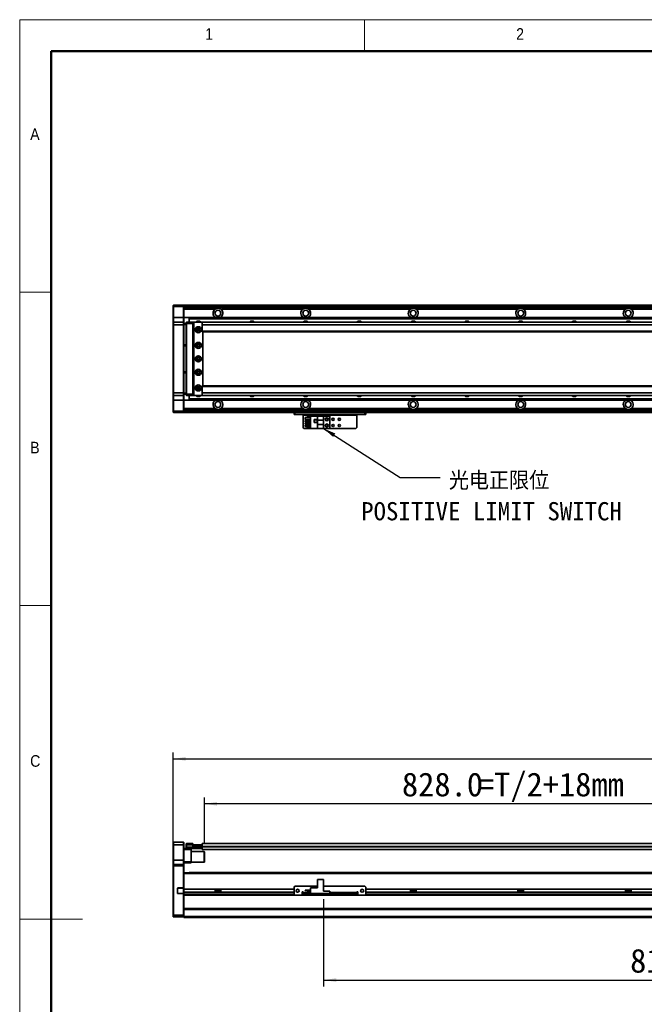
# Model space of a CAD drawing. Header units: millimetres. Extents: x 35 to 2905, y 35 to 2044.
# Tile 2 of 7: x 35 to 732, y 944 to 2044. Entities that reach past the tile are written whole.
import ezdxf

# ---------------------------------------------------------------- set-up
doc = ezdxf.new("R2010")
doc.units = ezdxf.units.MM
doc.header["$LTSCALE"] = 7
doc.layers.add('黑色实线', color=7, linetype='Continuous')
doc.styles.add('SLDTEXTSTYLE1', font='Gothic.ttf', dxfattribs={"width": 0.913})
doc.styles.add('SLDTEXTSTYLE8', font='txt')
doc.styles.add('SLDTEXTSTYLE9', font='txt', dxfattribs={"bigfont": 'bigfont'})
doc.dimstyles.new('SLDDIMSTYLE2', dxfattribs={"dimtxt": 0.18, "dimasz": 14, "dimexe": 0, "dimexo": 0.0625, "dimgap": 0, "dimtad": 0, "dimtih": 1, "dimtoh": 1, "dimdec": 0, "dimrnd": 1e-09, "dimzin": 0, "dimdsep": 46, "dimtxsty": 'Standard', "dimsah": 1, "dimcen": 0.09, "dimadec": 0, "dimazin": 0, "dimtfac": 14, "dimtdec": 0, "dimtofl": 0, "dimtmove": 0, "dimatfit": 3, "dimfxl": 0, "dimfrac": 2, "dimtolj": 1, "dimtzin": 0, "dimarcsym": 0})
doc.dimstyles.new('SLDDIMSTYLE5', dxfattribs={"dimtxt": 26.6, "dimasz": 14, "dimexe": 0, "dimexo": 0.0625, "dimgap": 6.65, "dimtad": 2, "dimdec": 1, "dimrnd": 1e-09, "dimzin": 4, "dimdsep": 46, "dimtxsty": 'SLDTEXTSTYLE8', "dimsah": 1, "dimcen": 0.09, "dimadec": 0, "dimazin": 1, "dimtfac": 1, "dimtdec": 1, "dimtofl": 0, "dimtmove": 0, "dimatfit": 3, "dimfxl": 0, "dimfrac": 2, "dimtolj": 1, "dimtzin": 12, "dimarcsym": 0})

# ---------------------------------------------------------------- blocks, each defined once
blk = doc.blocks.new('SW_NOTE_7')
at = {"layer": '黑色实线', "color": 0, "attachment_point": 2}
for s, insert, char_height, style in [('光电正限位', (65.9, 6.5), 20.37, 'SLDTEXTSTYLE9'), ('POSITIVE LIMIT SWITCH', (57.5, -27.6), 20.373, 'SLDTEXTSTYLE8')]:
    blk.add_mtext(s, dxfattribs=dict(at, insert=insert, char_height=char_height, style=style))
blk = doc.blocks.new('_D_14')
at = {"layer": '黑色实线'}
for p, q in [((206.3, 1107.7), (206.3, 1225.4)), ((2182.3, 1107.7), (2182.3, 1225.4)), ((206.3, 1218.4), (2182.3, 1218.4))]:
    blk.add_line(p, q, dxfattribs=at)
for points in [[(206.3, 1218.4), (220.3, 1216.3), (220.3, 1220.5)], [(2182.3, 1218.4), (2168.3, 1220.5), (2168.3, 1216.3)]]:
    blk.add_solid(points, dxfattribs=at)
at = {"layer": '黑色实线', "insert": (1126.1, 1253.3), "char_height": 26.6, "attachment_point": 1, "style": 'SLDTEXTSTYLE8'}
blk.add_mtext('1976.0', dxfattribs=at)
blk = doc.blocks.new('_D_15')
at = {"layer": '黑色实线'}
for p, q in [((241.3, 1123.4), (241.3, 1175.2)), ((1069.3, 1168.2), (241.3, 1168.2)), ((1069.3, 1130.2), (1069.3, 1175.2))]:
    blk.add_line(p, q, dxfattribs=at)
for points in [[(241.3, 1168.2), (255.3, 1166.1), (255.3, 1170.3)], [(1069.3, 1168.2), (1055.3, 1170.3), (1055.3, 1166.1)]]:
    blk.add_solid(points, dxfattribs=at)
at = {"layer": '黑色实线', "char_height": 26.6, "attachment_point": 1, "style": 'SLDTEXTSTYLE8'}
for s, insert in [('828.0', (461.7, 1203.1)), ('=T/2+18mm', (546.5, 1203.1))]:
    blk.add_mtext(s, dxfattribs=dict(at, insert=insert))
blk = doc.blocks.new('_D_18')
at = {"layer": '黑色实线'}
for p, q in [((1184.3, 1069.4), (1184.3, 964.3)), ((374.3, 1061.7), (374.3, 964.3)), ((374.3, 971.3), (1184.3, 971.3))]:
    blk.add_line(p, q, dxfattribs=at)
for points in [[(374.3, 971.3), (388.3, 969.2), (388.3, 973.4)], [(1184.3, 971.3), (1170.3, 973.4), (1170.3, 969.2)]]:
    blk.add_solid(points, dxfattribs=at)
at = {"layer": '黑色实线', "insert": (716.4, 1006.2), "char_height": 26.6, "attachment_point": 1, "style": 'SLDTEXTSTYLE8'}
blk.add_mtext('810.0', dxfattribs=at)

msp = doc.modelspace()

# ---------------------------------------------------------------- linework, layer by layer
at = {"color": 7, "linetype": 'Continuous', "lineweight": 18}
for p, q in [((2905, 2044), (35, 2044)), ((35, 2044), (35, 35)), ((420, 2009), (420, 2044)), ((70, 2009), (2870, 2009)), ((70, 2009), (70, 70)), ((70, 1739.5), (35, 1739.5)), ((35, 1389.5), (70, 1389.5)), ((35, 1039.5), (105, 1039.5))]:
    msp.add_line(p, q, dxfattribs=at)
at = {"color": 7, "linetype": 'Continuous', "lineweight": 50}
for p, q in [((2870, 2009), (70, 2009)), ((70, 2009), (70, 70))]:
    msp.add_line(p, q, dxfattribs=at)
at = {"color": 7, "linetype": 'Continuous', "lineweight": 35}
for p, q in [((206.28, 1724.9), (206.58, 1725.2)), ((206.28, 1723.7), (206.28, 1724.9)), ((206.28, 1723.7), (206.58, 1723.7)), ((206.28, 1711.2), (206.28, 1723.7)), ((206.58, 1725.2), (206.58, 1723.7)), ((206.58, 1725.2), (217.98, 1725.2)), ((217.98, 1723.7), (206.58, 1723.7)), ((206.58, 1723.7), (206.58, 1711.2)), ((217.98, 1723.7), (217.98, 1725.2)), ((217.98, 1725.2), (218.28, 1724.9)), ((217.98, 1723.7), (218.28, 1723.7)), ((217.98, 1711.2), (217.98, 1723.7)), ((1095.28, 1725.2), (218.28, 1725.2)), ((218.28, 1725.2), (218.28, 1724.9)), ((218.28, 1724.9), (218.28, 1723.7)), ((1095.28, 1724.7), (218.28, 1724.7)), ((218.28, 1723.7), (218.28, 1711.2)), ((1095.28, 1722.69), (218.28, 1722.69)), ((253.11, 1720.69), (218.28, 1720.69)), ((351.11, 1720.69), (260.91, 1720.69)), ((260.91, 1719.17), (260.91, 1720.69)), ((334.28, 1725), (1095.28, 1725)), ((334.28, 1725), (334.28, 1724.8)), ((334.28, 1724.8), (1095.28, 1724.8)), ((334.28, 1724.7), (334.28, 1724.8)), ((471.11, 1720.69), (357.45, 1720.69)), ((591.11, 1720.69), (477.45, 1720.69)), ((711.11, 1720.69), (597.45, 1720.69)), ((831.11, 1720.69), (717.45, 1720.69)), ((206.28, 1711.2), (206.58, 1711.2)), ((206.28, 1705.9), (206.28, 1711.2)), ((206.58, 1706.2), (206.28, 1705.9)), ((206.28, 1703.2), (206.28, 1705.9)), ((206.58, 1711.2), (206.58, 1706.2)), ((217.98, 1711.2), (206.58, 1711.2)), ((206.58, 1706.2), (206.58, 1703.2)), ((206.58, 1706.2), (217.98, 1706.2)), ((217.98, 1706.2), (217.98, 1711.2)), ((217.98, 1711.2), (218.28, 1711.2)), ((217.98, 1703.2), (217.98, 1706.2)), ((217.98, 1706.2), (218.28, 1705.9)), ((218.28, 1711.2), (218.28, 1705.9)), ((224.28, 1711.19), (218.28, 1711.19)), ((218.28, 1705.9), (218.28, 1703.2)), ((218.28, 1704.7), (220.78, 1704.7)), ((220.78, 1705.9), (221.08, 1706.2)), ((220.78, 1704.7), (220.78, 1705.9)), ((220.78, 1625.7), (220.78, 1704.7)), ((220.78, 1704.7), (221.08, 1704.7)), ((221.08, 1706.2), (221.08, 1704.7)), ((221.08, 1706.2), (228.28, 1706.2)), ((221.08, 1704.7), (221.08, 1625.7)), ((228.28, 1704.7), (221.08, 1704.7)), ((224.28, 1711.19), (1069.28, 1711.19)), ((224.28, 1711.19), (224.28, 1710.9)), ((224.28, 1710.9), (1069.28, 1710.9)), ((224.28, 1710.9), (224.28, 1710)), ((224.28, 1710), (224.28, 1709.71)), ((224.28, 1710), (1069.28, 1710)), ((224.28, 1709.71), (1069.28, 1709.71)), ((224.28, 1709.71), (224.28, 1706.2)), ((228.28, 1706.2), (228.28, 1704.7)), ((228.28, 1706.2), (229.78, 1706.2)), ((229.48, 1705.9), (228.28, 1705.9)), ((228.28, 1704.7), (228.28, 1625.7)), ((229.78, 1706.2), (229.28, 1705.7)), ((229.28, 1705.7), (229.28, 1624.7)), ((238.78, 1706.2), (229.78, 1706.2)), ((239.28, 1705.7), (238.78, 1706.2)), ((2149.78, 1706.2), (238.78, 1706.2)), ((238.78, 1705.56), (238.78, 1703.2)), ((239.28, 1705.56), (239.28, 1705.7)), ((206.58, 1703.2), (206.28, 1703.2)), ((206.28, 1627.2), (206.28, 1703.2)), ((217.98, 1703.2), (206.58, 1703.2)), ((206.58, 1703.2), (206.58, 1627.2)), ((217.98, 1703.2), (218.28, 1703.2)), ((217.98, 1627.2), (217.98, 1703.2)), ((220.78, 1703.7), (218.28, 1703.7)), ((218.28, 1703.2), (218.28, 1627.2)), ((229.28, 1704.2), (228.78, 1704.2)), ((228.78, 1704.2), (228.78, 1626.2)), ((235.42, 1698.2), (233.13, 1698.2)), ((2149.78, 1703.2), (238.78, 1703.2)), ((238.78, 1703.2), (238.78, 1696.2)), ((2149.78, 1696.2), (238.78, 1696.2)), ((238.78, 1696.2), (238.78, 1695.2)), ((238.78, 1695.2), (2149.78, 1695.2)), ((239.28, 1635.2), (239.28, 1695.2)), ((218.28, 1680.7), (220.78, 1680.7)), ((220.78, 1679.7), (218.28, 1679.7)), ((218.28, 1650.7), (220.78, 1650.7)), ((220.78, 1649.7), (218.28, 1649.7)), ((233.13, 1632.2), (235.42, 1632.2)), ((2149.78, 1635.2), (238.78, 1635.2)), ((238.78, 1635.2), (238.78, 1634.2)), ((2149.78, 1634.2), (238.78, 1634.2)), ((238.78, 1634.2), (238.78, 1627.2)), ((206.58, 1627.2), (206.28, 1627.2)), ((206.28, 1624.5), (206.28, 1627.2)), ((206.58, 1624.2), (206.28, 1624.5)), ((206.28, 1619.2), (206.28, 1624.5)), ((206.58, 1619.2), (206.28, 1619.2)), ((206.28, 1606.7), (206.28, 1619.2)), ((206.58, 1627.2), (217.98, 1627.2)), ((206.58, 1627.2), (206.58, 1624.2)), ((217.98, 1624.2), (206.58, 1624.2)), ((206.58, 1624.2), (206.58, 1619.2)), ((217.98, 1619.2), (206.58, 1619.2)), ((206.58, 1619.2), (206.58, 1606.7)), ((217.98, 1627.2), (218.28, 1627.2)), ((217.98, 1624.2), (217.98, 1627.2)), ((217.98, 1624.2), (218.28, 1624.5)), ((217.98, 1619.2), (217.98, 1624.2)), ((218.28, 1619.2), (217.98, 1619.2)), ((217.98, 1606.7), (217.98, 1619.2)), ((218.28, 1627.2), (218.28, 1624.5)), ((218.28, 1626.7), (220.78, 1626.7)), ((220.78, 1625.7), (218.28, 1625.7)), ((218.28, 1624.5), (218.28, 1619.2)), ((218.28, 1619.2), (218.28, 1606.7)), ((224.28, 1619.2), (218.28, 1619.2)), ((220.78, 1625.7), (221.08, 1625.7)), ((220.78, 1624.5), (220.78, 1625.7)), ((220.78, 1624.5), (221.08, 1624.2)), ((221.08, 1625.7), (228.28, 1625.7)), ((221.08, 1625.7), (221.08, 1624.2)), ((228.28, 1624.2), (221.08, 1624.2)), ((224.28, 1624.2), (224.28, 1620.69)), ((224.28, 1620.69), (1069.28, 1620.69)), ((224.28, 1620.69), (224.28, 1620.4)), ((224.28, 1620.4), (1069.28, 1620.4)), ((224.28, 1620.4), (224.28, 1619.5)), ((224.28, 1619.5), (1069.28, 1619.5)), ((224.28, 1619.5), (224.28, 1619.2)), ((224.28, 1619.2), (1069.28, 1619.2)), ((228.28, 1625.7), (228.28, 1624.2)), ((228.28, 1624.5), (229.48, 1624.5)), ((229.78, 1624.2), (228.28, 1624.2)), ((228.78, 1626.2), (229.28, 1626.2)), ((229.28, 1624.7), (229.78, 1624.2)), ((229.78, 1624.2), (238.78, 1624.2)), ((2149.78, 1627.2), (238.78, 1627.2)), ((238.78, 1627.2), (238.78, 1624.84)), ((238.78, 1624.2), (239.28, 1624.7)), ((2149.78, 1624.2), (238.78, 1624.2)), ((239.28, 1624.7), (239.28, 1624.84)), ((206.58, 1606.7), (206.28, 1606.7)), ((206.28, 1605.5), (206.28, 1606.7)), ((206.58, 1606.7), (217.98, 1606.7)), ((206.58, 1606.7), (206.58, 1605.2)), ((218.28, 1606.7), (217.98, 1606.7)), ((217.98, 1605.2), (217.98, 1606.7)), ((253.11, 1609.7), (218.28, 1609.7)), ((1184.28, 1607.7), (218.28, 1607.7)), ((218.28, 1606.7), (218.28, 1605.5)), ((351.11, 1609.7), (259.45, 1609.7)), ((471.11, 1609.7), (357.45, 1609.7)), ((591.11, 1609.7), (477.45, 1609.7)), ((711.11, 1609.7), (597.45, 1609.7)), ((831.11, 1609.7), (717.45, 1609.7)), ((206.58, 1605.2), (206.28, 1605.5)), ((217.98, 1605.2), (206.58, 1605.2)), ((218.28, 1605.5), (217.98, 1605.2)), ((218.28, 1605.5), (218.28, 1605.2)), ((1184.28, 1605.2), (218.28, 1605.2)), ((341.28, 1603.2), (341.28, 1605.2)), ((342.28, 1603.2), (341.28, 1603.2)), ((342.28, 1605.2), (342.28, 1603.2)), ((420.28, 1603.2), (342.28, 1603.2)), ((351.28, 1603.2), (351.28, 1602.2)), ((351.28, 1602.2), (411.28, 1602.2)), ((351.28, 1588.4), (351.28, 1602.2)), ((353.58, 1597.26), (353.58, 1599.76)), ((353.58, 1599.76), (359.78, 1599.76)), ((353.58, 1597.26), (359.78, 1597.26)), ((353.58, 1594.72), (353.58, 1596.22)), ((353.58, 1596.22), (359.78, 1596.22)), ((353.58, 1594.72), (359.78, 1594.72)), ((355.98, 1600.7), (359.78, 1600.7)), ((355.98, 1599.76), (355.98, 1600.7)), ((355.98, 1596.22), (355.98, 1597.26)), ((355.98, 1593.68), (355.98, 1594.72)), ((359.78, 1587.4), (359.78, 1601)), ((359.78, 1601), (367.33, 1601)), ((367.08, 1597.3), (363.88, 1597.3)), ((363.88, 1597.3), (363.88, 1594.1)), ((363.98, 1597.2), (363.98, 1594.2)), ((366.98, 1597.2), (363.98, 1597.2)), ((366.98, 1594.2), (366.98, 1597.2)), ((367.08, 1594.1), (367.08, 1597.3)), ((374.28, 1601), (367.33, 1601)), ((367.33, 1601), (367.33, 1596.7)), ((374.28, 1596.7), (367.33, 1596.7)), ((367.33, 1591.7), (367.33, 1596.7)), ((374.28, 1596.7), (374.28, 1601)), ((381.28, 1601), (374.28, 1601)), ((374.28, 1596.7), (374.28, 1591.7)), ((381.28, 1601), (381.28, 1587.4)), ((411.28, 1602.2), (411.28, 1603.2)), ((411.28, 1602.2), (411.28, 1588.4)), ((420.28, 1603.2), (420.28, 1605.2)), ((421.28, 1603.2), (420.28, 1603.2)), ((421.28, 1605.2), (421.28, 1603.2)), ((351.28, 1588.4), (352.28, 1587.4)), ((359.78, 1587.4), (352.28, 1587.4)), ((353.58, 1593.68), (359.78, 1593.68)), ((353.58, 1592.18), (353.58, 1593.68)), ((353.58, 1592.18), (359.78, 1592.18)), ((353.58, 1591.14), (359.78, 1591.14)), ((353.58, 1589.64), (353.58, 1591.14)), ((353.58, 1589.64), (359.78, 1589.64)), ((355.98, 1591.14), (355.98, 1592.18)), ((355.98, 1587.7), (355.98, 1589.64)), ((355.98, 1587.7), (359.78, 1587.7)), ((359.78, 1587.4), (367.33, 1587.4)), ((363.88, 1594.1), (367.08, 1594.1)), ((363.98, 1594.2), (366.98, 1594.2)), ((367.33, 1591.7), (374.28, 1591.7)), ((367.33, 1591.7), (367.33, 1587.4)), ((367.33, 1587.4), (374.28, 1587.4)), ((374.28, 1587.4), (374.28, 1591.7)), ((381.28, 1587.4), (374.28, 1587.4)), ((410.28, 1587.4), (381.28, 1587.4)), ((410.28, 1587.4), (411.28, 1588.4)), ((206.58, 1125.32), (206.28, 1125.02)), ((206.28, 1122.32), (206.28, 1125.02)), ((206.58, 1122.32), (206.28, 1122.32)), ((206.28, 1105.32), (206.28, 1122.32)), ((206.58, 1125.32), (206.58, 1122.32)), ((206.58, 1125.32), (217.98, 1125.32)), ((206.58, 1122.32), (206.58, 1105.32)), ((217.98, 1122.32), (206.58, 1122.32)), ((217.98, 1122.32), (217.98, 1125.32)), ((217.98, 1125.32), (218.28, 1125.02)), ((217.98, 1105.32), (217.98, 1122.32)), ((217.98, 1122.32), (218.28, 1122.32)), ((218.28, 1125.02), (218.28, 1122.32)), ((218.28, 1122.32), (218.28, 1105.32)), ((220.78, 1123.52), (221.08, 1123.82)), ((220.78, 1122.32), (220.78, 1123.52)), ((220.78, 1119.82), (220.78, 1122.32)), ((220.78, 1122.32), (221.08, 1122.32)), ((221.08, 1123.82), (221.08, 1122.32)), ((221.08, 1123.82), (228.28, 1123.82)), ((228.28, 1122.32), (221.08, 1122.32)), ((221.08, 1122.32), (221.08, 1119.82)), ((228.28, 1123.82), (228.28, 1122.32)), ((228.28, 1120.02), (228.28, 1122.32)), ((229.28, 1120.52), (229.28, 1122.52)), ((229.28, 1122.52), (229.78, 1122.52)), ((229.78, 1122.52), (229.78, 1120.52)), ((229.78, 1122.52), (238.78, 1122.52)), ((2149.78, 1123.67), (238.78, 1123.67)), ((238.78, 1123.67), (238.78, 1122.52)), ((238.78, 1120.52), (238.78, 1122.52)), ((238.78, 1122.52), (239.28, 1122.52)), ((239.28, 1122.52), (239.28, 1122.33)), ((218.28, 1118.32), (221.08, 1118.32)), ((226.28, 1117.32), (218.28, 1117.32)), ((220.78, 1118.62), (220.78, 1119.82)), ((221.08, 1119.82), (220.78, 1119.82)), ((221.08, 1118.32), (220.78, 1118.62)), ((221.08, 1119.82), (238.48, 1119.82)), ((221.08, 1119.82), (221.08, 1118.32)), ((238.48, 1118.32), (221.08, 1118.32)), ((226.28, 1118.32), (226.28, 1117.32)), ((226.28, 1117.32), (226.28, 1103.32)), ((240.98, 1114.82), (226.28, 1114.82)), ((228.28, 1120.32), (238.48, 1120.32)), ((238.48, 1120.02), (228.28, 1120.02)), ((228.78, 1120.52), (229.28, 1120.52)), ((228.78, 1120.32), (228.78, 1120.52)), ((229.78, 1120.52), (229.28, 1120.52)), ((229.78, 1120.52), (238.78, 1120.52)), ((238.48, 1120.32), (238.48, 1120.02)), ((238.48, 1120.32), (238.78, 1120.02)), ((238.48, 1120.32), (238.78, 1120.32)), ((238.48, 1119.82), (238.48, 1120.02)), ((238.48, 1120.02), (238.78, 1120.02)), ((238.48, 1118.32), (238.48, 1119.82)), ((238.48, 1119.82), (238.78, 1119.82)), ((238.48, 1118.32), (238.78, 1118.62)), ((238.78, 1120.67), (238.78, 1120.17)), ((238.78, 1120.17), (238.78, 1117.17)), ((1069.28, 1117.17), (238.78, 1117.17)), ((241.28, 1114.52), (240.98, 1114.82)), ((240.98, 1102.82), (240.98, 1114.82)), ((241.28, 1114.52), (241.28, 1103.12)), ((206.58, 1105.32), (206.28, 1105.32)), ((206.28, 1100.02), (206.28, 1105.32)), ((206.58, 1100.32), (206.28, 1100.02)), ((206.28, 1098.82), (206.28, 1100.02)), ((206.58, 1105.32), (206.58, 1100.32)), ((217.98, 1105.32), (206.58, 1105.32)), ((206.58, 1100.32), (206.58, 1098.82)), ((206.58, 1100.32), (217.98, 1100.32)), ((217.98, 1100.32), (217.98, 1105.32)), ((218.28, 1105.32), (217.98, 1105.32)), ((217.98, 1098.82), (217.98, 1100.32)), ((218.28, 1100.02), (217.98, 1100.32)), ((218.28, 1105.32), (218.28, 1100.02)), ((218.28, 1103.32), (226.28, 1103.32)), ((226.28, 1102.32), (218.28, 1102.32)), ((218.28, 1100.02), (218.28, 1098.82)), ((226.28, 1103.32), (226.28, 1102.32)), ((226.28, 1102.82), (240.98, 1102.82)), ((240.98, 1102.82), (241.28, 1103.12)), ((206.58, 1098.82), (206.28, 1098.82)), ((206.28, 1043.94), (206.28, 1098.82)), ((206.58, 1098.82), (206.58, 1043.82)), ((217.98, 1098.82), (206.58, 1098.82)), ((217.98, 1074.17), (217.98, 1098.82)), ((218.28, 1098.82), (217.98, 1098.82)), ((218.28, 1098.82), (218.28, 1090.97)), ((1184.28, 1091.26), (218.28, 1091.26)), ((218.28, 1090.97), (218.28, 1090.26)), ((218.28, 1072.72), (218.28, 1090.26)), ((224.28, 1091.32), (1078.28, 1091.32)), ((224.28, 1091.32), (224.28, 1091.26)), ((367.33, 1083.52), (367.33, 1074.22)), ((367.33, 1083.52), (374.28, 1083.52)), ((374.28, 1083.52), (374.28, 1070.62)), ((210.98, 1073.37), (211.28, 1073.37)), ((210.98, 1073.37), (210.98, 1068.67)), ((210.98, 1068.67), (211.28, 1068.67)), ((211.28, 1068.67), (211.28, 1073.37)), ((211.78, 1074.17), (211.78, 1073.87)), ((217.98, 1074.17), (211.78, 1074.17)), ((211.78, 1073.87), (217.85, 1073.87)), ((211.78, 1067.87), (211.78, 1068.17)), ((217.85, 1068.17), (211.78, 1068.17)), ((211.78, 1067.87), (217.98, 1067.87)), ((217.98, 1074.17), (217.85, 1073.87)), ((217.85, 1073.87), (217.98, 1073.87)), ((217.85, 1068.17), (217.98, 1067.87)), ((217.98, 1068.17), (217.85, 1068.17)), ((218.28, 1074.17), (217.98, 1074.17)), ((217.98, 1073.87), (218.28, 1074.17)), ((217.98, 1073.87), (217.98, 1068.17)), ((217.98, 1068.17), (218.28, 1067.87)), ((217.98, 1043.82), (217.98, 1067.87)), ((217.98, 1067.87), (218.28, 1067.87)), ((341.28, 1072.72), (218.28, 1072.72)), ((218.28, 1069.32), (218.28, 1072.72)), ((341.28, 1069.32), (218.28, 1069.32)), ((218.28, 1067.26), (218.28, 1069.32)), ((218.28, 1067.26), (218.28, 1066.55)), ((253.11, 1072.72), (253.11, 1069.32)), ((259.45, 1071.32), (253.11, 1071.32)), ((259.45, 1069.32), (259.45, 1072.72)), ((342.28, 1076.02), (341.28, 1075.02)), ((341.28, 1075.02), (341.28, 1067.02)), ((341.28, 1067.02), (342.28, 1066.02)), ((367.33, 1076.02), (342.28, 1076.02)), ((351.28, 1070.02), (350.28, 1070.02)), ((350.28, 1070.02), (350.28, 1066.02)), ((351.28, 1069.32), (350.28, 1069.32)), ((351.11, 1070.02), (351.11, 1069.32)), ((351.28, 1069.02), (351.28, 1070.02)), ((351.28, 1069.02), (351.28, 1068.02)), ((351.28, 1066.02), (351.28, 1068.02)), ((351.28, 1068.02), (352.28, 1068.02)), ((352.28, 1068.02), (352.28, 1066.02)), ((410.28, 1068.02), (352.28, 1068.02)), ((353.58, 1071.27), (353.58, 1071.57)), ((353.58, 1071.57), (359.78, 1071.57)), ((353.58, 1071.27), (359.78, 1071.27)), ((355.98, 1068.62), (355.98, 1069.32)), ((355.98, 1069.32), (359.78, 1069.32)), ((355.98, 1068.62), (359.78, 1068.62)), ((359.78, 1068.02), (359.78, 1074.22)), ((359.78, 1074.22), (367.33, 1074.22)), ((359.78, 1068.02), (381.28, 1068.02)), ((420.28, 1076.02), (374.28, 1076.02)), ((381.28, 1070.62), (374.28, 1070.62)), ((381.28, 1068.02), (381.28, 1070.62)), ((410.28, 1066.02), (410.28, 1068.02)), ((410.28, 1068.02), (411.28, 1068.02)), ((412.28, 1070.02), (411.28, 1070.02)), ((411.28, 1070.02), (411.28, 1069.02)), ((412.28, 1069.32), (411.28, 1069.32)), ((411.28, 1068.02), (411.28, 1069.02)), ((411.28, 1068.02), (411.28, 1066.02)), ((412.28, 1066.02), (412.28, 1070.02)), ((421.28, 1075.02), (420.28, 1076.02)), ((420.28, 1066.02), (421.28, 1067.02)), ((421.28, 1067.02), (421.28, 1075.02)), ((1967.28, 1072.72), (421.28, 1072.72)), ((1967.28, 1069.32), (421.28, 1069.32)), ((471.11, 1072.72), (471.11, 1069.32)), ((477.45, 1071.32), (471.11, 1071.32)), ((477.45, 1069.32), (477.45, 1072.72)), ((591.11, 1072.72), (591.11, 1069.32)), ((597.45, 1071.32), (591.11, 1071.32)), ((597.45, 1069.32), (597.45, 1072.72)), ((711.11, 1072.72), (711.11, 1069.32)), ((717.45, 1071.32), (711.11, 1071.32)), ((717.45, 1069.32), (717.45, 1072.72)), ((218.28, 1066.55), (218.28, 1050.97)), ((342.03, 1066.26), (218.28, 1066.26)), ((342.28, 1066.02), (350.28, 1066.02)), ((351.28, 1066.26), (350.28, 1066.26)), ((352.28, 1066.02), (351.28, 1066.02)), ((410.28, 1066.02), (352.28, 1066.02)), ((411.28, 1066.02), (410.28, 1066.02)), ((412.28, 1066.26), (411.28, 1066.26)), ((412.28, 1066.02), (420.28, 1066.02)), ((1968.03, 1066.26), (420.52, 1066.26)), ((2170.28, 1051.26), (218.28, 1051.26)), ((218.28, 1050.97), (218.28, 1050.26)), ((2170.28, 1050.26), (218.28, 1050.26)), ((218.28, 1042.32), (218.28, 1050.26)), ((206.28, 1043.94), (206.58, 1043.82)), ((206.28, 1042.12), (206.28, 1043.94)), ((206.28, 1042.12), (206.58, 1041.82)), ((206.58, 1043.82), (206.58, 1041.82)), ((206.58, 1043.82), (217.98, 1043.82)), ((217.98, 1041.82), (206.58, 1041.82)), ((218.28, 1043.94), (217.98, 1043.82)), ((217.98, 1041.82), (217.98, 1043.82)), ((218.28, 1042.12), (217.98, 1041.82)), ((2170.28, 1042.32), (218.28, 1042.32)), ((218.28, 1041.32), (218.28, 1042.32)), ((2170.28, 1041.32), (218.28, 1041.32))]:
    msp.add_line(p, q, dxfattribs=at)
at = {"color": 8, "linetype": 'Continuous', "lineweight": 35}
for p, q in [((1095.28, 1724.2), (218.28, 1724.2)), ((1184.28, 1606.2), (218.28, 1606.2)), ((1069.28, 1120.67), (238.78, 1120.67)), ((1069.28, 1120.17), (238.78, 1120.17)), ((1184.28, 1090.26), (218.28, 1090.26)), ((341.28, 1067.26), (218.28, 1067.26)), ((351.28, 1067.26), (350.28, 1067.26)), ((355.98, 1069.02), (351.28, 1069.02)), ((411.28, 1069.02), (381.28, 1069.02)), ((412.28, 1067.26), (411.28, 1067.26)), ((1967.28, 1067.26), (421.28, 1067.26))]:
    msp.add_line(p, q, dxfattribs=at)
at = {"color": 7, "linetype": 'Continuous', "lineweight": 35}
for centre, radius in [((256.28, 1716.2), 3.3), ((354.28, 1716.2), 3.3), ((474.28, 1716.2), 3.3), ((594.28, 1716.2), 3.3), ((714.28, 1716.2), 3.3), ((234.28, 1697.7), 3.36), ((234.28, 1697.7), 1.7), ((234.28, 1697.7), 1.6), ((234.28, 1697.7), 1.25), ((234.28, 1680.2), 3.36), ((234.28, 1680.2), 1.7), ((234.28, 1680.2), 1.6), ((234.28, 1680.2), 1.25), ((234.28, 1665.2), 3.36), ((234.28, 1665.2), 1.7), ((234.28, 1665.2), 1.6), ((234.28, 1665.2), 1.25), ((234.28, 1650.2), 3.36), ((234.28, 1650.2), 1.7), ((234.28, 1650.2), 1.6), ((234.28, 1650.2), 1.25), ((234.28, 1632.7), 3.36), ((234.28, 1632.7), 1.7), ((234.28, 1632.7), 1.6), ((234.28, 1632.7), 1.25), ((256.28, 1614.2), 3.3), ((354.28, 1614.2), 3.3), ((474.28, 1614.2), 3.3), ((594.28, 1614.2), 3.3), ((714.28, 1614.2), 3.3), ((377.78, 1597.7), 1.75), ((377.78, 1597.7), 1.25), ((384.78, 1597.7), 1.25), ((391.78, 1597.7), 1.25), ((377.78, 1590.7), 1.75), ((377.78, 1590.7), 1.25), ((384.78, 1590.7), 1.25), ((391.78, 1590.7), 1.25), ((345.28, 1071.02), 1.7), ((417.28, 1071.02), 1.7)]:
    msp.add_circle(centre, radius, dxfattribs=at)
for centre, radius, start, end in [((256.28, 1716.2), 5.5, 125.18979, 245.50882), ((256.28, 1716.2), 5.5, 294.49118, 32.67921), ((354.28, 1716.2), 5.5, 125.18979, 245.50882), ((354.28, 1716.2), 5.5, 294.49118, 54.81021), ((474.28, 1716.2), 5.5, 125.18979, 245.50882), ((474.28, 1716.2), 5.5, 294.49118, 54.81021), ((594.28, 1716.2), 5.5, 125.18979, 245.50882), ((594.28, 1716.2), 5.5, 294.49118, 54.81021), ((714.28, 1716.2), 5.5, 125.18979, 245.50882), ((714.28, 1716.2), 5.5, 294.49118, 54.81021), ((234.28, 1703.69), 3.75, 41.91573, 138.08427), ((294.28, 1703.69), 3.75, 41.91572, 138.08428), ((354.28, 1703.69), 3.75, 41.91572, 138.08428), ((414.28, 1703.69), 3.75, 41.91572, 138.08428), ((474.28, 1703.69), 3.75, 41.91572, 138.08428), ((534.28, 1703.69), 3.75, 41.91572, 138.08428), ((594.28, 1703.69), 3.75, 41.91572, 138.08428), ((654.28, 1703.69), 3.75, 41.91572, 138.08428), ((714.28, 1703.69), 3.75, 41.91572, 138.08428), ((234.28, 1626.7), 3.75, 221.91573, 318.08427), ((256.28, 1614.2), 5.5, 114.49118, 234.81021), ((256.28, 1614.2), 5.5, 305.18979, 65.50882), ((294.28, 1626.7), 3.75, 221.91572, 318.08428), ((354.28, 1614.2), 5.5, 114.49118, 234.81021), ((354.28, 1626.7), 3.75, 221.91572, 318.08428), ((354.28, 1614.2), 5.5, 305.18979, 65.50882), ((414.28, 1626.7), 3.75, 221.91572, 318.08428), ((474.28, 1614.2), 5.5, 114.49118, 234.81021), ((474.28, 1626.7), 3.75, 221.91572, 318.08428), ((474.28, 1614.2), 5.5, 305.18979, 65.50882), ((534.28, 1626.7), 3.75, 221.91572, 318.08428), ((594.28, 1614.2), 5.5, 114.49118, 234.81021), ((594.28, 1626.7), 3.75, 221.91572, 318.08428), ((594.28, 1614.2), 5.5, 305.18979, 65.50882), ((654.28, 1626.7), 3.75, 221.91572, 318.08428), ((714.28, 1614.2), 5.5, 114.49118, 234.81021), ((714.28, 1626.7), 3.75, 221.91572, 318.08428), ((714.28, 1614.2), 5.5, 305.18979, 65.50882), ((211.78, 1073.37), 0.8, 90, 180), ((211.78, 1068.67), 0.8, 180, 270), ((211.78, 1073.37), 0.5, 90, 180), ((211.78, 1068.67), 0.5, 180, 270)]:
    msp.add_arc(centre, radius, start, end, dxfattribs=at)
for points, knots in [([(257.63, 1721.53), (257.21, 1721.61), (256.22, 1721.78), (254.61, 1721.56), (253.61, 1720.98), (253.11, 1720.69)], [0, 0, 0, 0, 0.2686125, 0.6366058, 1, 1, 1, 1]), ([(260.91, 1720.69), (260.91, 1720.92), (260.92, 1721.37), (260.94, 1721.92), (260.86, 1722.32), (260.65, 1722.55), (260.31, 1722.66), (259.88, 1722.69), (259.36, 1722.69), (258.81, 1722.69), (258.31, 1722.67), (257.94, 1722.57), (257.72, 1722.36), (257.63, 1722.03), (257.62, 1721.74), (257.63, 1721.56), (257.63, 1721.53)], [0, 0, 0, 0, 0.094886, 0.1898076, 0.2641619, 0.338886, 0.4052545, 0.473146, 0.547549, 0.6255178, 0.7038263, 0.7798809, 0.8488465, 0.9147199, 0.9877798, 1, 1, 1, 1]), ([(260.91, 1719.17), (260.89, 1719.19), (260.85, 1719.26), (260.66, 1719.53), (260.28, 1720), (259.72, 1720.52), (259.1, 1720.93), (258.53, 1721.23), (258.06, 1721.41), (257.74, 1721.5), (257.64, 1721.53), (257.63, 1721.53), (257.63, 1721.53)], [0, 0, 0, 0, 0.03820649, 0.12898712, 0.27699821, 0.43175041, 0.56430615, 0.67596001, 0.78805432, 0.88958478, 0.98742846, 1, 1, 1, 1]), ([(357.45, 1720.69), (356.99, 1720.96), (356.04, 1721.52), (354.35, 1721.78), (352.61, 1721.56), (351.61, 1720.98), (351.11, 1720.69)], [0, 0, 0, 0, 0.2356911, 0.4864662, 0.7448499, 1, 1, 1, 1]), ([(477.45, 1720.69), (476.99, 1720.96), (476.04, 1721.52), (474.35, 1721.78), (472.61, 1721.56), (471.61, 1720.98), (471.11, 1720.69)], [0, 0, 0, 0, 0.2356881, 0.4864686, 0.7448489, 1, 1, 1, 1]), ([(597.45, 1720.69), (596.99, 1720.96), (596.04, 1721.52), (594.35, 1721.78), (592.61, 1721.56), (591.61, 1720.98), (591.11, 1720.69)], [0, 0, 0, 0, 0.2356881, 0.4864686, 0.7448489, 1, 1, 1, 1]), ([(717.45, 1720.69), (716.99, 1720.96), (716.04, 1721.52), (714.35, 1721.78), (712.61, 1721.56), (711.61, 1720.98), (711.11, 1720.69)], [0, 0, 0, 0, 0.2356941, 0.4864639, 0.7448509, 1, 1, 1, 1]), ([(253.11, 1609.7), (253.57, 1609.44), (254.51, 1608.88), (256.2, 1608.62), (257.94, 1608.84), (258.95, 1609.42), (259.45, 1609.7)], [0, 0, 0, 0, 0.23569111, 0.48647058, 0.74484989, 1, 1, 1, 1]), ([(351.11, 1609.7), (351.57, 1609.44), (352.51, 1608.88), (354.2, 1608.62), (355.94, 1608.84), (356.95, 1609.42), (357.45, 1609.7)], [0, 0, 0, 0, 0.23569111, 0.48647058, 0.74484989, 1, 1, 1, 1]), ([(471.11, 1609.7), (471.57, 1609.44), (472.51, 1608.88), (474.2, 1608.62), (475.94, 1608.84), (476.95, 1609.42), (477.45, 1609.7)], [0, 0, 0, 0, 0.2356881, 0.4864686, 0.7448489, 1, 1, 1, 1]), ([(591.11, 1609.7), (591.57, 1609.44), (592.51, 1608.88), (594.2, 1608.62), (595.94, 1608.84), (596.95, 1609.42), (597.45, 1609.7)], [0, 0, 0, 0, 0.2356881, 0.4864686, 0.7448489, 1, 1, 1, 1]), ([(711.11, 1609.7), (711.57, 1609.44), (712.51, 1608.88), (714.2, 1608.62), (715.94, 1608.84), (716.95, 1609.42), (717.45, 1609.7)], [0, 0, 0, 0, 0.2356941, 0.4864726, 0.7448509, 1, 1, 1, 1])]:
    msp.add_open_spline(points, degree=3, knots=knots, dxfattribs=at)

# ---------------------------------------------------------------- block references
at = {"layer": '黑色实线', "color": 7}
msp.add_blockref('SW_NOTE_7', (504.18, 1532.77), dxfattribs=at)

# ---------------------------------------------------------------- texts
at = {"color": 7, "linetype": 'Continuous', "lineweight": 0, "char_height": 12.96, "attachment_point": 1, "style": 'SLDTEXTSTYLE1'}
for s, insert in [('2', (589.17, 2034.52)), ('1', (242.08, 2034.52)), ('A', (46.67, 1922.52)), ('B', (46.67, 1572.52)), ('C', (46.67, 1222.52))]:
    msp.add_mtext(s, dxfattribs=dict(at, insert=insert))

# ---------------------------------------------------------------- dimensions: what is measured, and where the dimension line sits
at = {"layer": '黑色实线'}
for base, p1, p2, picture, middle in [((2182.28, 1218.43), (206.28, 1098.82), (2182.28, 1098.82), '_D_14', (1178.04, 1218.43)), ((1184.28, 971.32), (374.28, 1070.62), (1184.28, 1078.32), '_D_18', (758.81, 971.32))]:
    dim = msp.add_linear_dim(base=base, p1=p1, p2=p2, dimstyle='SLDDIMSTYLE5', dxfattribs=at)
    dim.commit()
    dim.dimension.update_dxf_attribs({"geometry": picture, "text_midpoint": middle, "dimtype": 160})
dim = msp.add_linear_dim(base=(241.28, 1168.16), p1=(1069.28, 1121.32), p2=(241.28, 1114.52), text='<>=T/2+18mm', dimstyle='SLDDIMSTYLE5', dxfattribs=at)
dim.commit()
dim.dimension.update_dxf_attribs({"geometry": '_D_15', "text_midpoint": (604.32, 1168.16), "dimtype": 160})

# ---------------------------------------------------------------- leaders
at = {"layer": '黑色实线', "color": 7}
msp.add_leader([(374.28, 1587.4), (459.73, 1532.77), (504.18, 1532.77)], dimstyle='SLDDIMSTYLE2', dxfattribs=at)

doc.saveas('drawing.dxf')
